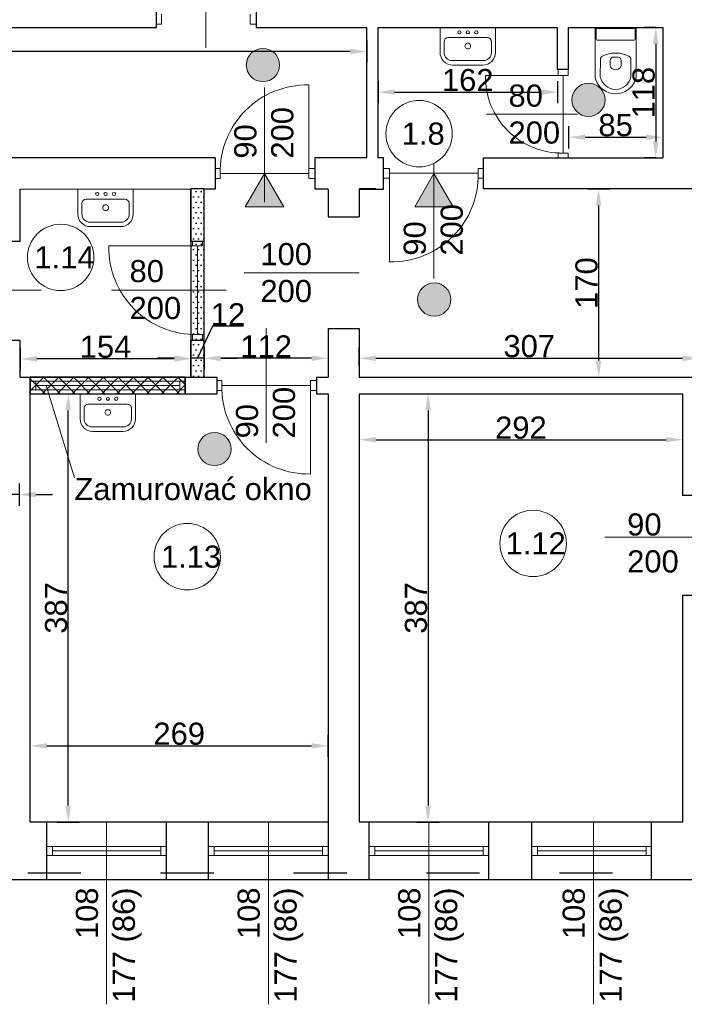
# Model space of a CAD drawing. Header units: millimetres. Extents: x 2341 to 31069, y -7915 to 10644.
# Tile 7 of 105: x 4436 to 5036, y -2950 to -2061. Entities that reach past the tile are written whole.
import ezdxf

# ---------------------------------------------------------------- set-up
doc = ezdxf.new("R2010")
doc.units = ezdxf.units.MM
doc.linetypes.add('ACAD_ISO03W100', pattern=[30, 12, -18])
for name, color, linetype, lineweight in [('B_Wyposażenie', 10, 'Continuous', 9), ('opisy', 5, 'Continuous', 5), ('stolarka', 3, 'Continuous', 9), ('Wymiar', 7, 'Continuous', 5), ('wymiary', 6, 'Continuous', 5), ('ściany nośne', 1, 'Continuous', 25)]:
    doc.layers.add(name, color=color, linetype=linetype, lineweight=lineweight)
doc.styles.get("Standard").update_dxf_attribs({"font": 'ARIAL.TTF'})
doc.dimstyles.new('ISO-25', dxfattribs={"dimtxt": 20, "dimasz": 15, "dimexe": 10, "dimexo": 10, "dimtad": 1, "dimdec": 0, "dimtxsty": 'Standard', "dimcen": 2.5, "dimadec": 0, "dimazin": 0, "dimtfac": 1, "dimtdec": 0, "dimtmove": 0, "dimatfit": 3, "dimfxl": 0, "dimarcsym": 0})

# ---------------------------------------------------------------- blocks, each defined once
blk = doc.blocks.new('*D947')
at = {"layer": 'Defpoints', "color": 0}
for p in [(5016.58, -2067.73), (5010.29, -2185.69), (5016.58, -2185.69)]:
    blk.add_point(p, dxfattribs=at)
at = {"layer": 'wymiary', "color": 0, "lineweight": -2}
for p, q in [((5010.29, -2067.73), (5000.29, -2067.73)), ((5010.29, -2082.73), (5010.29, -2170.69)), ((5010.29, -2185.69), (5000.29, -2185.69))]:
    blk.add_line(p, q, dxfattribs=at)
at = {"layer": 'wymiary', "color": 0}
for points in [[(5012.79, -2082.73), (5007.79, -2082.73), (5010.29, -2067.73)], [(5007.79, -2170.69), (5012.79, -2170.69), (5010.29, -2185.69)]]:
    blk.add_solid(points, dxfattribs=at)
at = {"layer": 'wymiary', "color": 0, "insert": (4999.46, -2126.71), "char_height": 20, "attachment_point": 5, "rotation": 90}
blk.add_mtext('118', dxfattribs=at)
blk = doc.blocks.new('*D948')
at = {"layer": 'Defpoints', "color": 0}
for p in [(4759.58, -2067.73), (4921.58, -2067.73), (4921.58, -2126.27)]:
    blk.add_point(p, dxfattribs=at)
at = {"layer": 'wymiary', "color": 0, "lineweight": -2}
for p, q in [((4759.58, -2116.27), (4759.58, -2136.27)), ((4921.58, -2116.27), (4921.58, -2136.27)), ((4774.58, -2126.27), (4906.58, -2126.27))]:
    blk.add_line(p, q, dxfattribs=at)
at = {"layer": 'wymiary', "color": 0}
for points in [[(4774.58, -2123.77), (4774.58, -2128.77), (4759.58, -2126.27)], [(4906.58, -2128.77), (4906.58, -2123.77), (4921.58, -2126.27)]]:
    blk.add_solid(points, dxfattribs=at)
at = {"layer": 'wymiary', "color": 0, "insert": (4840.58, -2115.43), "char_height": 20, "attachment_point": 5}
blk.add_mtext('162', dxfattribs=at)
blk = doc.blocks.new('*D949')
at = {"layer": 'Defpoints', "color": 0}
for p in [(4931.58, -2067.73), (5016.58, -2067.73), (5016.58, -2167.02)]:
    blk.add_point(p, dxfattribs=at)
at = {"layer": 'wymiary', "color": 0, "lineweight": -2}
for p, q in [((4931.58, -2157.02), (4931.58, -2177.02)), ((5016.58, -2157.02), (5016.58, -2177.02)), ((4946.58, -2167.02), (5001.58, -2167.02))]:
    blk.add_line(p, q, dxfattribs=at)
at = {"layer": 'wymiary', "color": 0}
for points in [[(4946.58, -2164.52), (4946.58, -2169.52), (4931.58, -2167.02)], [(5001.58, -2169.52), (5001.58, -2164.52), (5016.58, -2167.02)]]:
    blk.add_solid(points, dxfattribs=at)
at = {"layer": 'wymiary', "color": 0, "insert": (4974.08, -2156.18), "char_height": 20, "attachment_point": 5}
blk.add_mtext('85', dxfattribs=at)
blk = doc.blocks.new('*D950')
at = {"layer": 'Defpoints', "color": 0}
for p in [(3227.58, -2067.73), (4749.58, -2067.73), (3227.58, -2089.56)]:
    blk.add_point(p, dxfattribs=at)
at = {"layer": 'wymiary', "color": 0, "lineweight": -2}
for p, q in [((3227.58, -2079.56), (3227.58, -2099.56)), ((4749.58, -2079.56), (4749.58, -2099.56)), ((4734.58, -2089.56), (3242.58, -2089.56))]:
    blk.add_line(p, q, dxfattribs=at)
at = {"layer": 'wymiary', "color": 0}
for points in [[(3242.58, -2087.06), (3242.58, -2092.06), (3227.58, -2089.56)], [(4734.58, -2092.06), (4734.58, -2087.06), (4749.58, -2089.56)]]:
    blk.add_solid(points, dxfattribs=at)
at = {"layer": 'wymiary', "color": 0, "insert": (3988.58, -2078.72), "char_height": 20, "attachment_point": 5}
blk.add_mtext('1522', dxfattribs=at)
blk = doc.blocks.new('*D963')
at = {"layer": 'Defpoints', "color": 0}
for p in [(4422.59, -2434.73), (4435.59, -2434.73), (4422.59, -2489.84)]:
    blk.add_point(p, dxfattribs=at)
at = {"layer": 'wymiary', "color": 0, "lineweight": -2}
for p, q in [((4422.59, -2479.84), (4422.59, -2499.84)), ((4435.59, -2479.84), (4435.59, -2499.84)), ((4407.59, -2489.84), (4364.57, -2489.84)), ((4435.59, -2489.84), (4422.59, -2489.84)), ((4450.59, -2489.84), (4465.59, -2489.84))]:
    blk.add_line(p, q, dxfattribs=at)
at = {"layer": 'wymiary', "color": 0}
for points in [[(4407.59, -2492.34), (4407.59, -2487.34), (4422.59, -2489.84)], [(4450.59, -2487.34), (4450.59, -2492.34), (4435.59, -2489.84)]]:
    blk.add_solid(points, dxfattribs=at)
at = {"layer": 'wymiary', "color": 0, "insert": (4378.58, -2479), "char_height": 20, "attachment_point": 5}
blk.add_mtext('13', dxfattribs=at)
blk = doc.blocks.new('*D967')
at = {"layer": 'Defpoints', "color": 0}
for p in [(4714.58, -2716.82), (4445.59, -2785.73), (4714.58, -2785.73)]:
    blk.add_point(p, dxfattribs=at)
at = {"layer": 'wymiary', "color": 0, "lineweight": -2}
for p, q in [((4445.59, -2726.82), (4445.59, -2706.82)), ((4714.58, -2726.82), (4714.58, -2706.82)), ((4460.59, -2716.82), (4699.58, -2716.82))]:
    blk.add_line(p, q, dxfattribs=at)
at = {"layer": 'wymiary', "color": 0}
for points in [[(4460.59, -2714.32), (4460.59, -2719.32), (4445.59, -2716.82)], [(4699.58, -2719.32), (4699.58, -2714.32), (4714.58, -2716.82)]]:
    blk.add_solid(points, dxfattribs=at)
at = {"layer": 'wymiary', "color": 0, "insert": (4580.08, -2705.98), "char_height": 20, "attachment_point": 5}
blk.add_mtext('269', dxfattribs=at)
blk = doc.blocks.new('*D968')
at = {"layer": 'Defpoints', "color": 0}
for p in [(4445.59, -2398.73), (4479.91, -2398.73), (4445.59, -2785.73)]:
    blk.add_point(p, dxfattribs=at)
at = {"layer": 'wymiary', "color": 0, "lineweight": -2}
for p, q in [((4469.91, -2398.73), (4489.91, -2398.73)), ((4479.91, -2770.73), (4479.91, -2413.73)), ((4469.91, -2785.73), (4489.91, -2785.73))]:
    blk.add_line(p, q, dxfattribs=at)
at = {"layer": 'wymiary', "color": 0}
for points in [[(4482.41, -2413.73), (4477.41, -2413.73), (4479.91, -2398.73)], [(4477.41, -2770.73), (4482.41, -2770.73), (4479.91, -2785.73)]]:
    blk.add_solid(points, dxfattribs=at)
at = {"layer": 'wymiary', "color": 0, "insert": (4469.06, -2592.23), "char_height": 20, "attachment_point": 5, "rotation": 90}
blk.add_mtext('387', dxfattribs=at)
blk = doc.blocks.new('*D969')
at = {"layer": 'Defpoints', "color": 0}
for p in [(4742.58, -2398.73), (5034.58, -2398.73), (5034.58, -2440.27)]:
    blk.add_point(p, dxfattribs=at)
at = {"layer": 'wymiary', "color": 0, "lineweight": -2}
for p, q in [((4742.58, -2430.27), (4742.58, -2450.27)), ((5034.58, -2430.27), (5034.58, -2450.27)), ((4757.58, -2440.27), (5019.58, -2440.27))]:
    blk.add_line(p, q, dxfattribs=at)
at = {"layer": 'wymiary', "color": 0}
for points in [[(4757.58, -2437.77), (4757.58, -2442.77), (4742.58, -2440.27)], [(5019.58, -2442.77), (5019.58, -2437.77), (5034.58, -2440.27)]]:
    blk.add_solid(points, dxfattribs=at)
at = {"layer": 'wymiary', "color": 0, "insert": (4888.58, -2429.44), "char_height": 20, "attachment_point": 5}
blk.add_mtext('292', dxfattribs=at)
blk = doc.blocks.new('*D970')
at = {"layer": 'Defpoints', "color": 0}
for p in [(4742.58, -2398.73), (4742.58, -2785.73), (4804.74, -2785.73)]:
    blk.add_point(p, dxfattribs=at)
at = {"layer": 'wymiary', "color": 0, "lineweight": -2}
for p, q in [((4794.74, -2398.73), (4814.74, -2398.73)), ((4804.74, -2413.73), (4804.74, -2770.73)), ((4794.74, -2785.73), (4814.74, -2785.73))]:
    blk.add_line(p, q, dxfattribs=at)
at = {"layer": 'wymiary', "color": 0}
for points in [[(4807.24, -2413.73), (4802.24, -2413.73), (4804.74, -2398.73)], [(4802.24, -2770.73), (4807.24, -2770.73), (4804.74, -2785.73)]]:
    blk.add_solid(points, dxfattribs=at)
at = {"layer": 'wymiary', "color": 0, "insert": (4793.9, -2592.23), "char_height": 20, "attachment_point": 5, "rotation": 90}
blk.add_mtext('387', dxfattribs=at)
blk = doc.blocks.new('*D977')
at = {"layer": 'Defpoints', "color": 0}
for p in [(5049.58, -2366.67), (4742.58, -2383.73), (5049.58, -2383.73)]:
    blk.add_point(p, dxfattribs=at)
at = {"layer": 'wymiary', "color": 0, "lineweight": -2}
for p, q in [((4742.58, -2373.73), (4742.58, -2356.67)), ((5049.58, -2373.73), (5049.58, -2356.67)), ((4757.58, -2366.67), (5034.58, -2366.67))]:
    blk.add_line(p, q, dxfattribs=at)
at = {"layer": 'wymiary', "color": 0}
for points in [[(4757.58, -2364.17), (4757.58, -2369.17), (4742.58, -2366.67)], [(5034.58, -2369.17), (5034.58, -2364.17), (5049.58, -2366.67)]]:
    blk.add_solid(points, dxfattribs=at)
at = {"layer": 'wymiary', "color": 0, "insert": (4896.08, -2355.82), "char_height": 20, "attachment_point": 5}
blk.add_mtext('307', dxfattribs=at)
blk = doc.blocks.new('*D978')
at = {"layer": 'Defpoints', "color": 0}
for p in [(4602.58, -2366.67), (4602.58, -2366.67), (4714.58, -2366.67)]:
    blk.add_point(p, dxfattribs=at)
at = {"layer": 'wymiary', "color": 0, "lineweight": -2}
for p, q in [((4714.58, -2356.67), (4714.58, -2356.67)), ((4602.58, -2366.67), (4602.58, -2376.67)), ((4699.58, -2366.67), (4617.58, -2366.67))]:
    blk.add_line(p, q, dxfattribs=at)
at = {"layer": 'wymiary', "color": 0}
for points in [[(4617.58, -2364.17), (4617.58, -2369.17), (4602.58, -2366.67)], [(4699.58, -2369.17), (4699.58, -2364.17), (4714.58, -2366.67)]]:
    blk.add_solid(points, dxfattribs=at)
at = {"layer": 'wymiary', "color": 0, "insert": (4658.58, -2356), "char_height": 20, "attachment_point": 5}
blk.add_mtext('112', dxfattribs=at)
blk = doc.blocks.new('*D979')
at = {"layer": 'Defpoints', "color": 0}
for p in [(4590.58, -2213.82), (4602.58, -2213.82), (4590.58, -2366.67)]:
    blk.add_point(p, dxfattribs=at)
at = {"layer": 'wymiary', "color": 0, "lineweight": -2}
for p, q in [((4610.21, -2337.63), (4596.58, -2366.67)), ((4638.02, -2337.63), (4610.21, -2337.63)), ((4590.58, -2356.67), (4590.58, -2376.67)), ((4602.58, -2356.67), (4602.58, -2376.67)), ((4575.58, -2366.67), (4560.58, -2366.67)), ((4602.58, -2366.67), (4590.58, -2366.67)), ((4617.58, -2366.67), (4632.58, -2366.67))]:
    blk.add_line(p, q, dxfattribs=at)
at = {"layer": 'wymiary', "color": 0}
for points in [[(4575.58, -2369.17), (4575.58, -2364.17), (4590.58, -2366.67)], [(4617.58, -2364.17), (4617.58, -2369.17), (4602.58, -2366.67)]]:
    blk.add_solid(points, dxfattribs=at)
at = {"layer": 'wymiary', "color": 0, "insert": (4624.12, -2326.96), "char_height": 20, "attachment_point": 5}
blk.add_mtext('12', dxfattribs=at)
blk = doc.blocks.new('*D980')
at = {"layer": 'Defpoints', "color": 0}
for p in [(4436.6, -2213.72), (4590.58, -2213.73), (4436.6, -2367.23)]:
    blk.add_point(p, dxfattribs=at)
at = {"layer": 'wymiary', "color": 0, "lineweight": -2}
for p, q in [((4436.6, -2357.23), (4436.6, -2377.23)), ((4590.58, -2357.23), (4590.58, -2377.23)), ((4575.58, -2367.23), (4451.6, -2367.23))]:
    blk.add_line(p, q, dxfattribs=at)
at = {"layer": 'wymiary', "color": 0}
for points in [[(4451.6, -2364.73), (4451.6, -2369.73), (4436.6, -2367.23)], [(4575.58, -2369.73), (4575.58, -2364.73), (4590.58, -2367.23)]]:
    blk.add_solid(points, dxfattribs=at)
at = {"layer": 'wymiary', "color": 0, "insert": (4513.59, -2356.39), "char_height": 20, "attachment_point": 5}
blk.add_mtext('154', dxfattribs=at)
blk = doc.blocks.new('*D981')
at = {"layer": 'Defpoints', "color": 0}
for p in [(4742.58, -2213.74), (4742.58, -2383.73), (4958.73, -2383.73)]:
    blk.add_point(p, dxfattribs=at)
at = {"layer": 'wymiary', "color": 0, "lineweight": -2}
for p, q in [((4948.73, -2213.74), (4968.73, -2213.74)), ((4958.73, -2228.74), (4958.73, -2368.73)), ((4948.73, -2383.73), (4968.73, -2383.73))]:
    blk.add_line(p, q, dxfattribs=at)
at = {"layer": 'wymiary', "color": 0}
for points in [[(4961.23, -2228.74), (4956.23, -2228.74), (4958.73, -2213.74)], [(4956.23, -2368.73), (4961.23, -2368.73), (4958.73, -2383.73)]]:
    blk.add_solid(points, dxfattribs=at)
at = {"layer": 'wymiary', "color": 0, "insert": (4947.89, -2298.73), "char_height": 20, "attachment_point": 5, "rotation": 90}
blk.add_mtext('170', dxfattribs=at)

msp = doc.modelspace()

# ---------------------------------------------------------------- hatches: boundary and pattern name
at = {"layer": 'stolarka', "transparency": 33554687}
h = msp.add_hatch(color=5, dxfattribs=at)
h.dxf.hatch_style = 1
h.paths.add_polyline_path([(4670.69, -2101.75, 1), (4640.69, -2101.75, 1)])
h = msp.add_hatch(color=5, dxfattribs=at)
h.dxf.hatch_style = 1
h.paths.add_polyline_path([(4964.56, -2133.23, 1), (4934.56, -2133.23, 1)])
h = msp.add_hatch(color=5, dxfattribs=at)
h.dxf.hatch_style = 1
h.paths.add_polyline_path([(4825.33, -2313.64, 1), (4795.33, -2313.64, 1)])
h = msp.add_hatch(color=5, dxfattribs=at)
h.dxf.hatch_style = 1
h.paths.add_polyline_path([(4626.97, -2448.69, 1), (4596.97, -2448.69, 1)])
at = {"layer": 'Wymiar', "transparency": 33554687}
h = msp.add_hatch(color=3, dxfattribs=at)
h.dxf.hatch_style = 1
h.paths.add_polyline_path([(4674.4, -2229.74), (4657.08, -2199.75), (4639.77, -2229.74)])
h = msp.add_hatch(color=3, dxfattribs=at)
h.dxf.hatch_style = 1
h.paths.add_polyline_path([(4827.4, -2229.74), (4810.08, -2199.75), (4792.77, -2229.74)])
at = {"layer": 'ściany nośne', "transparency": 33554687}
h = msp.add_hatch(dxfattribs=at)
h.set_pattern_fill('DOTS', color=256, scale=3)
h.set_pattern_definition([(0, (-9477.938, 1251.0747), (2.38125, 4.7625), [0, -4.7625])])
h.paths.add_polyline_path([(4601.08, -2260.73), (4602.58, -2260.73), (4602.58, -2213.82), (4602.58, -2213.73), (4590.58, -2213.73), (4590.58, -2260.73), (4592.08, -2260.73)])
h.paths.add_polyline_path([(4592.08, -2260.73), (4592.08, -2265.23), (4596.58, -2265.23), (4601.08, -2265.23), (4601.08, -2260.73), (4592.08, -2260.73)], is_closed=False)
h.paths.add_polyline_path([(4590.58, -2260.73), (4590.58, -2265.23), (4592.08, -2265.23), (4592.08, -2260.73)])
h.paths.add_polyline_path([(4596.58, -2265.23), (4592.08, -2265.23), (4590.58, -2265.23), (4590.58, -2305.23), (4596.58, -2305.23)])
h.paths.add_polyline_path([(4601.08, -2265.23), (4596.58, -2265.23), (4596.58, -2305.23), (4602.58, -2305.23), (4602.58, -2260.73), (4601.08, -2260.73)])
h.paths.add_polyline_path([(4596.58, -2345.23), (4601.08, -2345.23), (4601.08, -2350.73), (4602.58, -2350.73), (4602.58, -2305.23), (4596.58, -2305.23)])
h.paths.add_polyline_path([(4596.58, -2305.23), (4590.58, -2305.23), (4590.58, -2345.12, 0.009329), (4593.51, -2345.23), (4596.58, -2345.23)])
h.paths.add_polyline_path([(4593.51, -2345.23), (4592.08, -2345.23), (4592.08, -2350.73), (4601.08, -2350.73), (4601.08, -2345.23), (4596.58, -2345.23)])
h.paths.add_polyline_path([(4590.58, -2345.12), (4590.58, -2350.73), (4592.08, -2350.73), (4592.08, -2345.23), (4593.51, -2345.23, -0.009329)])
h.paths.add_polyline_path([(4602.58, -2383.73), (4602.58, -2350.73), (4601.08, -2350.73), (4592.08, -2350.73), (4590.58, -2350.73), (4590.58, -2383.73), (4602.58, -2383.73)], is_closed=False)
h = msp.add_hatch(dxfattribs=at)
h.set_pattern_fill('ANSI37', color=3, scale=3)
h.set_pattern_definition([(45, (1689.601, -248.868), (-6.735192, 6.735192), []), (135, (1689.601, -248.868), (-6.735192, -6.735192), [])])
h.paths.add_polyline_path([(4445.59, -2398.73), (4585.59, -2398.73), (4585.59, -2383.73), (4445.59, -2383.73)])

# ---------------------------------------------------------------- linework, layer by layer
at = {"layer": 'B_Wyposażenie', "color": 5}
for p, q in [((4815.61, -2090.47), (4815.61, -2067.73)), ((4815.61, -2067.73), (4865.56, -2067.73)), ((4865.56, -2090.47), (4865.56, -2067.73)), ((4955.57, -2067.73), (4955.57, -2111.7)), ((4956.57, -2078.42), (4956.57, -2067.73)), ((4957.57, -2068.73), (4957.57, -2067.73)), ((4990.59, -2068.73), (4957.57, -2068.73)), ((4990.59, -2068.73), (4990.59, -2067.73)), ((4991.59, -2078.42), (4991.59, -2067.73)), ((4992.59, -2111.7), (4992.59, -2067.73)), ((4819.25, -2080.76), (4819.25, -2090.52)), ((4858.17, -2077.01), (4823, -2077.01)), ((4861.92, -2080.76), (4861.92, -2090.52)), ((4990.59, -2079.42), (4957.57, -2079.42)), ((4838.08, -2097.72), (4826.45, -2097.72)), ((4828.97, -2097.72), (4827.55, -2097.72)), ((4838.08, -2097.72), (4854.71, -2097.72)), ((4847.2, -2097.72), (4848.61, -2097.72)), ((4960.31, -2096.42), (4960.25, -2112.32)), ((4969.1, -2102.09), (4969.1, -2097.54)), ((4976.1, -2094.61), (4972.1, -2094.54)), ((4979.1, -2102.02), (4979.1, -2097.61)), ((4987.89, -2112.32), (4987.83, -2096.42)), ((4828.97, -2101.72), (4826.74, -2101.72)), ((4838.08, -2101.72), (4826.86, -2101.72)), ((4838.08, -2101.72), (4854.31, -2101.72)), ((4847.2, -2101.72), (4849.42, -2101.72)), ((4488.61, -2236.5), (4488.61, -2213.76)), ((4488.61, -2213.76), (4538.57, -2213.76)), ((4538.57, -2236.5), (4538.57, -2213.76)), ((4531.17, -2223.04), (4496.01, -2223.04)), ((4492.26, -2226.79), (4492.26, -2236.55)), ((4534.92, -2226.79), (4534.92, -2236.55)), ((4511.09, -2243.75), (4499.46, -2243.75)), ((4501.98, -2247.75), (4499.75, -2247.75)), ((4511.09, -2247.75), (4499.86, -2247.75)), ((4501.98, -2243.75), (4500.56, -2243.75)), ((4511.09, -2243.75), (4527.72, -2243.75)), ((4511.09, -2247.75), (4527.32, -2247.75)), ((4520.2, -2243.75), (4521.62, -2243.75)), ((4520.2, -2247.75), (4522.43, -2247.75)), ((4490.61, -2421.47), (4490.61, -2398.73)), ((4490.61, -2398.73), (4540.57, -2398.73)), ((4540.57, -2421.47), (4540.57, -2398.73)), ((4533.17, -2408), (4498.01, -2408)), ((4494.26, -2411.75), (4494.26, -2421.52)), ((4536.92, -2411.75), (4536.92, -2421.52)), ((4513.09, -2428.72), (4501.46, -2428.72)), ((4503.98, -2432.72), (4501.75, -2432.72)), ((4513.09, -2432.72), (4501.86, -2432.72)), ((4503.98, -2428.72), (4502.56, -2428.72)), ((4513.09, -2428.72), (4529.72, -2428.72)), ((4513.09, -2432.72), (4529.32, -2432.72)), ((4522.2, -2428.72), (4523.62, -2428.72)), ((4522.2, -2432.72), (4524.43, -2432.72))]:
    msp.add_line(p, q, dxfattribs=at)
for centre in [(4833.03, -2072.22), (4848.27, -2072.22), (4506.03, -2218.25), (4521.28, -2218.25), (4508.03, -2403.22), (4523.27, -2403.22)]:
    msp.add_circle(centre, 1.46, dxfattribs=at)
for centre, radius, start, end in [((4840.65, -2072.22), 1.46, 90, 270), ((4840.65, -2072.22), 1.46, 270, 90), ((4823, -2080.76), 3.75, 90.01128, 179.98872), ((4858.16, -2080.76), 3.75, 0.01128, 89.98872), ((4957.57, -2078.42), 1, 180, 270), ((4990.59, -2078.42), 1, 270, 0), ((4840.65, -2084.61), 2.56, 89.99632, 270.00368), ((4840.65, -2084.61), 2.56, 269.99632, 90.00368), ((4826.85, -2090.47), 11.25, 179.99721, 270.00279), ((4826.45, -2090.52), 7.2, 180.0036, 269.9964), ((4854.31, -2090.47), 11.25, 269.99721, 0.00279), ((4854.71, -2090.52), 7.2, 270.0036, 359.9964), ((4963.31, -2096.44), 3, 116.06042, 179.60977), ((4974.07, -2118.44), 27.5, 63.93958, 116.06042), ((4972.1, -2097.54), 3, 90, 180), ((4976.1, -2097.61), 3, 0, 90), ((4984.83, -2096.44), 3, 0.39023, 63.93958), ((4972.1, -2102.09), 3, 180, 228.95226), ((4974.07, -2100.48), 5.53, 224.47774, 318.16021), ((4976.1, -2102.02), 3, 314.31918, 0), ((4965.57, -2111.7), 10, 180, 199.26952), ((4974.08, -2108.72), 19.02, 199.26952, 340.73048), ((4974.07, -2109.66), 14.08, 190.9111, 349.0889), ((4982.59, -2111.7), 10, 340.73048, 0), ((4496.01, -2226.79), 3.75, 90.01128, 179.98872), ((4513.65, -2218.25), 1.46, 90, 270), ((4513.65, -2218.25), 1.46, 270, 90), ((4531.17, -2226.79), 3.75, 0.01128, 89.98872), ((4513.65, -2230.64), 2.56, 89.99632, 270.00368), ((4513.66, -2230.64), 2.56, 269.99632, 90.00368), ((4499.86, -2236.5), 11.25, 179.99721, 270.00279), ((4499.46, -2236.55), 7.2, 180.0036, 269.9964), ((4527.32, -2236.5), 11.25, 269.99721, 0.00279), ((4527.72, -2236.55), 7.2, 270.0036, 359.9964), ((4498.01, -2411.76), 3.75, 90.01128, 179.98872), ((4515.65, -2403.22), 1.46, 90, 270), ((4515.65, -2403.22), 1.46, 270, 90), ((4533.17, -2411.76), 3.75, 0.01128, 89.98872), ((4515.65, -2415.61), 2.56, 89.99632, 270.00368), ((4515.65, -2415.61), 2.56, 269.99632, 90.00368), ((4501.86, -2421.47), 11.25, 179.99721, 270.00279), ((4501.46, -2421.51), 7.2, 180.0036, 269.9964), ((4529.32, -2421.47), 11.25, 269.99721, 0.00279), ((4529.72, -2421.51), 7.2, 270.0036, 359.9964)]:
    msp.add_arc(centre, radius, start, end, dxfattribs=at)
at = {"layer": 'opisy', "color": 5}
for p, q in [((4604.08, -2086.23), (4604.08, -1982.52)), ((4657.08, -2225.75), (4657.08, -2122.04)), ((4939.52, -2146.22), (4857.46, -2146.22)), ((4810.08, -2294.71), (4810.08, -2191)), ((4455.59, -2305.23), (4351.88, -2305.23)), ((4658.58, -2443.09), (4658.58, -2339.37)), ((5068.07, -2528.24), (4964.36, -2528.24))]:
    msp.add_line(p, q, dxfattribs=at)
at = {"layer": 'opisy', "color": 0}
for p, q in [((4638.87, -2289.34), (4742.58, -2289.34)), ((4514.59, -2785.73), (4514.59, -2950.32)), ((4660.59, -2785.73), (4660.59, -2950.32)), ((4805.59, -2785.73), (4805.59, -2950.32)), ((4954.09, -2785.73), (4954.09, -2950.32))]:
    msp.add_line(p, q, dxfattribs=at)
at = {"layer": 'opisy', "color": 1}
msp.add_line((4622.58, -2305.23), (4518.87, -2305.23), dxfattribs=at)
at = {"layer": 'opisy', "color": 251}
for centre in [(4796.65, -2163.76), (4473.09, -2275.55), (4899.6, -2533.97), (4587.34, -2545.92)]:
    msp.add_circle(centre, 30, dxfattribs=at)
at = {"layer": 'stolarka', "color": 5}
for p, q in [((4564.08, -2055.73), (4564.08, -2064.73)), ((4644.08, -2055.73), (4644.08, -2064.73)), ((4564.08, -2064.73), (4559.58, -2064.73)), ((4644.08, -2064.73), (4649.58, -2064.73)), ((4922.1, -2111.22), (4922.1, -2105.72)), ((4931.1, -2111.22), (4931.1, -2105.72)), ((4926.6, -2111.22), (4856.6, -2111.22)), ((4922.1, -2111.22), (4931.1, -2111.22)), ((4926.6, -2111.22), (4926.6, -2181.22)), ((4697.08, -2199.75), (4697.08, -2119.75)), ((4922.1, -2181.22), (4922.1, -2185.72)), ((4922.1, -2181.22), (4931.1, -2181.22)), ((4931.1, -2181.22), (4931.1, -2185.72)), ((4617.08, -2195.25), (4612.58, -2195.25)), ((4617.08, -2195.25), (4617.08, -2204.25)), ((4697.08, -2195.25), (4697.08, -2204.25)), ((4697.08, -2195.25), (4702.58, -2195.25)), ((4770.08, -2195.07), (4764.58, -2195.07)), ((4770.08, -2204.07), (4770.08, -2195.07)), ((4850.08, -2195.07), (4854.58, -2195.07)), ((4850.08, -2204.07), (4850.08, -2195.07)), ((4617.08, -2204.25), (4612.58, -2204.25)), ((4697.08, -2199.75), (4617.08, -2199.75)), ((4697.08, -2204.25), (4702.58, -2204.25)), ((4770.08, -2204.07), (4764.58, -2204.07)), ((4770.08, -2199.57), (4850.08, -2199.57)), ((4770.08, -2199.57), (4770.08, -2279.57)), ((4850.08, -2204.07), (4854.58, -2204.07)), ((4618.58, -2386.73), (4614.08, -2386.73)), ((4618.58, -2386.73), (4618.58, -2395.73)), ((4698.58, -2391.23), (4618.58, -2391.23)), ((4698.58, -2386.73), (4698.58, -2395.73)), ((4698.58, -2386.73), (4704.08, -2386.73)), ((4698.58, -2391.23), (4698.58, -2471.23)), ((4618.58, -2395.73), (4614.08, -2395.73)), ((4698.58, -2395.73), (4704.08, -2395.73))]:
    msp.add_line(p, q, dxfattribs=at)
at = {"layer": 'stolarka', "color": 1}
for p, q in [((4596.58, -2265.23), (4516.58, -2265.23)), ((4592.08, -2265.23), (4592.08, -2260.73)), ((4601.08, -2265.23), (4592.08, -2265.23)), ((4596.58, -2345.23), (4596.58, -2265.23)), ((4601.08, -2265.23), (4601.08, -2260.73)), ((4592.08, -2345.23), (4592.08, -2350.73)), ((4601.08, -2345.23), (4592.08, -2345.23)), ((4601.08, -2345.23), (4601.08, -2350.73))]:
    msp.add_line(p, q, dxfattribs=at)
at = {"layer": 'stolarka', "color": 0}
for p, q in [((4445.59, -2387.23), (4450.59, -2387.23)), ((4450.59, -2387.23), (4450.59, -2395.23)), ((4450.59, -2387.23), (4585.59, -2387.23)), ((4450.59, -2391.23), (4580.59, -2391.23)), ((4585.59, -2387.23), (4580.59, -2387.23)), ((4580.59, -2387.23), (4580.59, -2395.23)), ((4450.59, -2395.23), (4445.59, -2395.23)), ((4450.59, -2395.23), (4580.59, -2395.23)), ((4580.59, -2395.23), (4585.59, -2395.23)), ((4460.59, -2807.73), (4465.59, -2807.73)), ((4465.59, -2807.73), (4465.59, -2815.73)), ((4465.59, -2807.73), (4563.59, -2807.73)), ((4568.59, -2807.73), (4563.59, -2807.73)), ((4563.59, -2807.73), (4563.59, -2815.73)), ((4606.59, -2807.73), (4611.59, -2807.73)), ((4611.59, -2807.73), (4611.59, -2815.73)), ((4611.59, -2807.73), (4709.59, -2807.73)), ((4714.59, -2807.73), (4709.59, -2807.73)), ((4709.59, -2807.73), (4709.59, -2815.73)), ((4751.59, -2807.73), (4756.59, -2807.73)), ((4756.59, -2807.73), (4756.59, -2815.73)), ((4756.59, -2807.73), (4854.59, -2807.73)), ((4859.59, -2807.73), (4854.59, -2807.73)), ((4854.59, -2807.73), (4854.59, -2815.73)), ((4898.59, -2807.73), (4903.59, -2807.73)), ((4903.59, -2807.73), (4903.59, -2815.73)), ((4903.59, -2807.73), (5001.59, -2807.73)), ((5006.59, -2807.73), (5001.59, -2807.73)), ((5001.59, -2807.73), (5001.59, -2815.73)), ((4465.59, -2815.73), (4460.59, -2815.73)), ((4465.59, -2811.73), (4563.59, -2811.73)), ((4465.59, -2815.73), (4563.59, -2815.73)), ((4563.59, -2815.73), (4568.59, -2815.73)), ((4611.59, -2815.73), (4606.59, -2815.73)), ((4611.59, -2811.73), (4709.59, -2811.73)), ((4611.59, -2815.73), (4709.59, -2815.73)), ((4709.59, -2815.73), (4714.59, -2815.73)), ((4756.59, -2815.73), (4751.59, -2815.73)), ((4756.59, -2811.73), (4854.59, -2811.73)), ((4756.59, -2815.73), (4854.59, -2815.73)), ((4854.59, -2815.73), (4859.59, -2815.73)), ((4903.59, -2815.73), (4898.59, -2815.73)), ((4903.59, -2811.73), (5001.59, -2811.73)), ((4903.59, -2815.73), (5001.59, -2815.73)), ((5001.59, -2815.73), (5006.59, -2815.73))]:
    msp.add_line(p, q, dxfattribs=at)
at = {"layer": 'stolarka', "color": 5}
for points in [[(4856.6, -2111.22, 0.42548), (4926.6, -2181.22)], [(4697.08, -2119.75, 0.425735), (4617.08, -2199.75)], [(4770.08, -2279.57, 0.425735), (4850.08, -2199.57)], [(4698.58, -2471.23, -0.425735), (4618.58, -2391.23)]]:
    msp.add_lwpolyline(points, format="xyb", dxfattribs=at)
at = {"layer": 'stolarka', "color": 1}
msp.add_lwpolyline([(4516.58, -2265.23, 0.425735), (4596.58, -2345.23)], format="xyb", dxfattribs=at)
at = {"layer": 'stolarka', "color": 5}
for centre in [(4655.69, -2101.75), (4949.56, -2133.23), (4810.33, -2313.64), (4611.97, -2448.69)]:
    msp.add_circle(centre, 15, dxfattribs=at)
at = {"layer": 'Wymiar', "color": 3}
for p, q in [((4657.08, -2199.75), (4639.77, -2229.74)), ((4657.08, -2199.75), (4674.4, -2229.74)), ((4810.08, -2199.75), (4792.77, -2229.74)), ((4810.08, -2199.75), (4827.4, -2229.74)), ((4674.4, -2229.74), (4639.77, -2229.74)), ((4827.4, -2229.74), (4792.77, -2229.74)), ((4485.5, -2474.78), (4459.85, -2391.23))]:
    msp.add_line(p, q, dxfattribs=at)
at = {"layer": 'ściany nośne', "color": 0}
for p, q in [((4559.58, -2067.73), (4559.58, -2052.73)), ((4649.58, -2052.73), (4649.58, -2067.73)), ((4354.58, -2067.73), (4559.58, -2067.73)), ((4649.58, -2067.73), (4749.58, -2067.73)), ((4749.6, -2185.71), (4749.58, -2067.73)), ((4759.58, -2067.73), (4921.58, -2067.73)), ((4759.6, -2185.71), (4759.58, -2067.73)), ((4921.59, -2105.72), (4921.58, -2067.73)), ((4931.58, -2067.73), (5016.58, -2067.73)), ((4931.59, -2105.72), (4931.58, -2067.73)), ((5016.58, -2067.73), (5016.58, -2185.69)), ((4931.59, -2105.72), (4921.59, -2105.72)), ((4612.58, -2185.69), (3683.59, -2185.68)), ((4612.58, -2185.69), (4612.58, -2213.82)), ((4749.6, -2185.69), (4702.58, -2185.69)), ((4702.58, -2185.69), (4702.58, -2213.82)), ((4764.58, -2185.69), (4759.6, -2185.69)), ((4764.58, -2213.84), (4764.58, -2185.69)), ((4854.58, -2185.73), (4931.6, -2185.71)), ((4854.58, -2185.73), (4854.58, -2213.73)), ((4931.6, -2185.71), (5016.58, -2185.71)), ((4436.59, -2260.73), (4436.6, -2213.79)), ((4436.6, -2213.79), (4590.58, -2213.73)), ((4590.58, -2260.73), (4590.58, -2213.73)), ((4602.58, -2260.73), (4602.58, -2213.73)), ((4612.58, -2213.82), (4602.58, -2213.82)), ((4714.58, -2213.84), (4702.58, -2213.84)), ((4714.58, -2213.84), (4714.58, -2238.84)), ((4757.58, -2213.74), (4742.58, -2213.74)), ((4742.58, -2213.84), (4742.58, -2238.84)), ((4742.58, -2213.84), (4764.58, -2213.84)), ((5055.59, -2213.74), (4854.58, -2213.73)), ((4714.58, -2238.84), (4742.58, -2238.84)), ((4422.59, -2260.73), (4436.59, -2260.73)), ((4714.58, -2339.84), (4714.58, -2383.73)), ((4714.58, -2339.84), (4742.58, -2339.84)), ((4742.58, -2339.84), (4742.58, -2383.73)), ((4436.59, -2350.73), (4422.59, -2350.73)), ((4436.59, -2383.73), (4436.59, -2350.73)), ((4590.58, -2383.73), (4590.58, -2350.73)), ((4602.58, -2383.73), (4602.58, -2350.73)), ((4436.59, -2383.73), (4445.59, -2383.73)), ((4445.59, -2398.73), (4445.59, -2383.73)), ((4445.59, -2383.73), (4585.59, -2383.73)), ((4585.59, -2383.73), (4590.58, -2383.73)), ((4585.59, -2383.73), (4585.59, -2398.73)), ((4602.58, -2383.73), (4614.08, -2383.73)), ((4614.08, -2383.73), (4614.08, -2398.73)), ((4704.08, -2383.73), (4714.58, -2383.73)), ((4704.08, -2383.73), (4704.08, -2398.73)), ((4742.58, -2383.73), (5049.58, -2383.73)), ((4445.59, -2785.73), (4445.59, -2398.73)), ((4445.59, -2398.73), (4585.59, -2398.73)), ((4585.59, -2398.73), (4605.58, -2398.73)), ((4605.58, -2398.73), (4614.08, -2398.73)), ((4704.08, -2398.73), (4714.58, -2398.73)), ((4714.58, -2398.73), (4714.58, -2785.73)), ((4742.58, -2398.73), (4742.58, -2785.73)), ((4742.58, -2398.73), (5034.58, -2398.73)), ((5034.58, -2398.73), (5034.58, -2490.74)), ((5049.58, -2490.74), (5034.58, -2490.74)), ((5034.58, -2580.74), (5034.58, -2785.73)), ((5034.58, -2580.74), (5049.58, -2580.74)), ((4714.59, -2785.73), (4445.59, -2785.73)), ((4460.59, -2837.73), (4460.59, -2785.73)), ((4568.59, -2837.73), (4568.59, -2785.73)), ((4606.59, -2837.73), (4606.59, -2785.73)), ((4714.59, -2785.73), (4714.59, -2837.73)), ((5034.58, -2785.73), (4742.58, -2785.73)), ((4751.59, -2837.73), (4751.59, -2785.73)), ((4859.59, -2837.73), (4859.59, -2785.73)), ((4898.59, -2837.73), (4898.59, -2785.73)), ((5006.59, -2837.73), (5006.59, -2785.73)), ((5501.59, -2837.73), (2912.58, -2837.73))]:
    msp.add_line(p, q, dxfattribs=at)
at = {"layer": 'ściany nośne'}
for p, q in [((4590.58, -2213.73), (4590.58, -2383.73)), ((4602.58, -2213.73), (4590.58, -2213.73)), ((4602.58, -2383.73), (4602.58, -2213.73)), ((4590.58, -2383.73), (4602.58, -2383.73))]:
    msp.add_line(p, q, dxfattribs=at)
at = {"layer": 'ściany nośne', "color": 1}
for p, q in [((4590.58, -2260.73), (4602.58, -2260.73)), ((4602.58, -2350.73), (4590.58, -2350.73))]:
    msp.add_line(p, q, dxfattribs=at)
at = {"layer": 'ściany nośne', "color": 3}
for p, q in [((4445.59, -2383.73), (4445.59, -2398.73)), ((4585.59, -2383.73), (4445.59, -2383.73)), ((4585.59, -2398.73), (4585.59, -2383.73)), ((4445.59, -2398.73), (4585.59, -2398.73))]:
    msp.add_line(p, q, dxfattribs=at)
at = {"layer": 'ściany nośne', "linetype": 'ACAD_ISO03W100', "ltscale": 4}
msp.add_line((5931.3, -2831.75), (3231.24, -2831.75), dxfattribs=at)

# ---------------------------------------------------------------- texts
at = {"layer": 'opisy', "color": 5, "char_height": 20, "width": 6.6981, "attachment_point": 1}
for s, insert in [('80\\P200', (4877.35, -2119.39)), ('90\\P200', (4984.49, -2506.79))]:
    msp.add_mtext(s, dxfattribs=dict(at, insert=insert))
at = {"layer": 'opisy', "color": 5, "char_height": 20, "width": 6.6981, "attachment_point": 1, "rotation": 90}
for insert in [(4629.77, -2186.32), (4782.77, -2273.97), (4631.27, -2439.09)]:
    msp.add_mtext('90\\P200', dxfattribs=dict(at, insert=insert))
at = {"layer": 'opisy', "color": 251, "char_height": 20, "width": 104.9128, "attachment_point": 1}
for s, insert in [('1.8', (4780.95, -2153.73)), ('1.14', (4449.4, -2265.51)), ('1.12', (4874.69, -2523.94)), ('1.13', (4563.53, -2535.88))]:
    msp.add_mtext(s, dxfattribs=dict(at, insert=insert))
at = {"layer": 'opisy', "color": 0, "insert": (4653.38, -2262.58), "char_height": 20, "width": 6.6981, "attachment_point": 1}
msp.add_mtext('100\\P200', dxfattribs=at)
at = {"layer": 'opisy', "color": 1, "insert": (4535.25, -2277.92), "char_height": 20, "width": 6.6981, "attachment_point": 1}
msp.add_mtext('80\\P200', dxfattribs=at)
at = {"layer": 'opisy', "color": 3, "insert": (4485.5, -2474.78), "char_height": 20, "width": 518.5227, "attachment_point": 1}
msp.add_mtext('Zamurować okno', dxfattribs=at)
at = {"layer": 'opisy', "color": 0, "char_height": 20, "width": 104.9128, "attachment_point": 3, "rotation": 90}
for insert in [(4486.75, -2844.81), (4632.75, -2844.81), (4777.75, -2844.81), (4926.25, -2844.81)]:
    msp.add_mtext('108\\P177 (86)', dxfattribs=dict(at, insert=insert))

# ---------------------------------------------------------------- dimensions: what is measured, and where the dimension line sits
at = {"layer": 'wymiary', "color": 0}
for base, p1, p2, picture, middle in [((3227.58, -2089.56), (4749.58, -2067.73), (3227.58, -2067.73), '*D950', (3988.58, -2078.72)), ((4921.58, -2126.27), (4759.58, -2067.73), (4921.58, -2067.73), '*D948', (4840.58, -2115.43)), ((5016.58, -2167.02), (4931.58, -2067.73), (5016.58, -2067.73), '*D949', (4974.08, -2156.18)), ((4436.6, -2367.23), (4590.58, -2213.73), (4436.6, -2213.72), '*D980', (4513.59, -2356.39)), ((4602.58, -2366.67), (4714.58, -2366.67), (4602.58, -2366.67), '*D978', (4658.58, -2356)), ((5049.58, -2366.67), (4742.58, -2383.73), (5049.58, -2383.73), '*D977', (4896.08, -2355.82)), ((5034.58, -2440.27), (4742.58, -2398.73), (5034.58, -2398.73), '*D969', (4888.58, -2429.44)), ((4422.59, -2489.84), (4435.59, -2434.73), (4422.59, -2434.73), '*D963', (4378.58, -2479)), ((4714.58, -2716.82), (4445.59, -2785.73), (4714.58, -2785.73), '*D967', (4580.08, -2705.98))]:
    dim = msp.add_linear_dim(base=base, p1=p1, p2=p2, dimstyle='ISO-25', dxfattribs=at)
    dim.commit()
    dim.dimension.update_dxf_attribs({"geometry": picture, "text_midpoint": middle})
for base, p1, p2, picture, middle in [((5010.29, -2185.69), (5016.58, -2067.73), (5016.58, -2185.69), '*D947', (4999.46, -2126.71)), ((4958.73, -2383.73), (4742.58, -2213.74), (4742.58, -2383.73), '*D981', (4947.89, -2298.73)), ((4479.91, -2398.73), (4445.59, -2785.73), (4445.59, -2398.73), '*D968', (4469.06, -2592.23)), ((4804.74, -2785.73), (4742.58, -2398.73), (4742.58, -2785.73), '*D970', (4793.9, -2592.23))]:
    dim = msp.add_linear_dim(base=base, p1=p1, p2=p2, angle=90, dimstyle='ISO-25', dxfattribs=at)
    dim.commit()
    dim.dimension.update_dxf_attribs({"geometry": picture, "text_midpoint": middle})
dim = msp.add_linear_dim(base=(4590.58, -2366.67), p1=(4602.58, -2213.82), p2=(4590.58, -2213.82), dimstyle='ISO-25', override={"dimtmove": 1}, dxfattribs=at)
dim.commit()
dim.dimension.update_dxf_attribs({"geometry": '*D979', "text_midpoint": (4610.83, -2337.63), "dimtype": 160})

doc.saveas('drawing.dxf')
